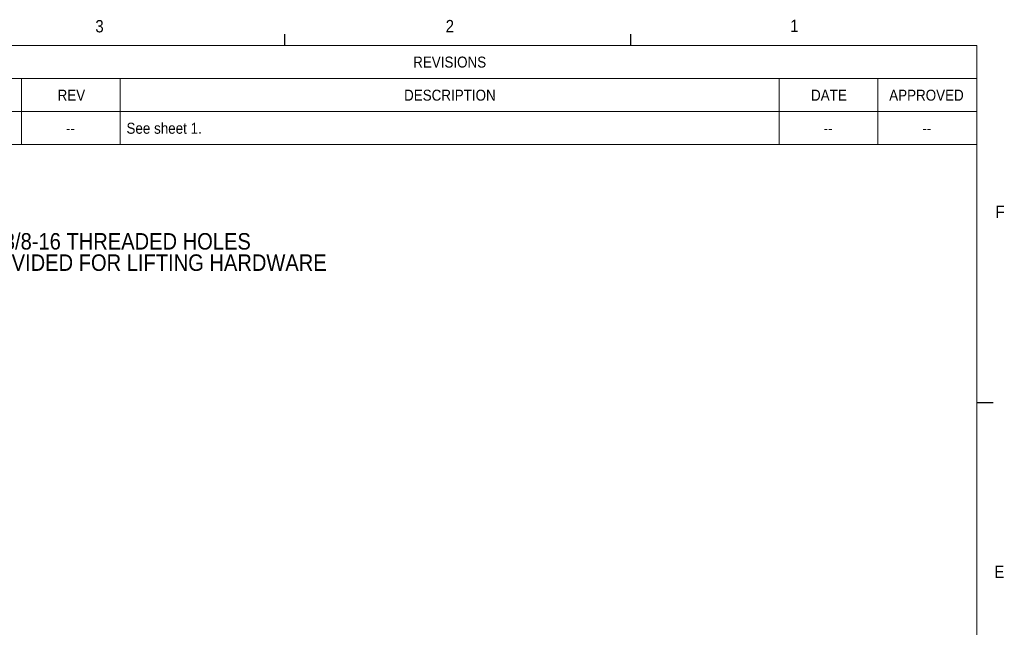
# Paper-space layout '3' of a CAD drawing. Header units: inches. Extents: x 1 to 109, y 1 to 85.
# Tile 109 of 109: x 71 to 109, y 61 to 84. Entities that reach past the tile are written whole.
import ezdxf

# ---------------------------------------------------------------- set-up
doc = ezdxf.new("R2010")
doc.units = ezdxf.units.IN
doc.header["$MEASUREMENT"] = 0
doc.layers.add('FORMAT', color=7, linetype='Continuous')
doc.styles.add('SLDTEXTSTYLE0', font='GOTHIC.TTF', dxfattribs={"width": 0.913})

# ---------------------------------------------------------------- blocks, each defined once
blk = doc.blocks.new('SW_TABLEANNOTATION_2')
at = {"color": 0, "linetype": 'Continuous', "lineweight": 0, "ltscale": 5}
for p, q in [((40, 0), (0, 0)), ((40, -3.765), (40, 0)), ((0, -1.255), (40, -1.255)), ((3.75, -1.255), (3.75, -2.51)), ((7.5, -1.255), (7.5, -2.51)), ((32.5, -1.255), (32.5, -2.51)), ((36.25, -1.255), (36.25, -2.51)), ((0, -2.51), (40, -2.51)), ((3.75, -2.51), (3.75, -3.765)), ((7.5, -2.51), (7.5, -3.765)), ((32.5, -2.51), (32.5, -3.765)), ((36.25, -2.51), (36.25, -3.765)), ((0, -3.765), (40, -3.765))]:
    blk.add_line(p, q, dxfattribs=at)
at = {"color": 0, "linetype": 'Continuous', "lineweight": 0, "ltscale": 5, "attachment_point": 1, "style": 'SLDTEXTSTYLE0'}
for s, insert, char_height in [('REVISIONS', (18.617, -0.426), 0.4167), ('REV', (5.125, -1.681), 0.4167), ('DESCRIPTION', (18.273, -1.681), 0.41667), ('DATE', (33.714, -1.681), 0.4167), ('APPROVED', (36.681, -1.681), 0.4167), (' See sheet 1.', (7.598, -2.936), 0.41667), ('--', (5.441, -2.936), 0.4167), ('--', (34.191, -2.936), 0.4167), ('--', (37.941, -2.936), 0.4167)]:
    blk.add_mtext(s, dxfattribs=dict(at, insert=insert, char_height=char_height))
blk = doc.blocks.new('SW_NOTE_30')
at = {"color": 0, "linetype": 'Continuous', "lineweight": 0, "ltscale": 5, "char_height": 0.625, "attachment_point": 1, "style": 'SLDTEXTSTYLE0'}
for s, insert in [('4 X 3/8-16 THREADED HOLES', (0.1, 0.467)), ('PROVIDED FOR LIFTING HARDWARE', (0.1, -0.341))]:
    blk.add_mtext(s, dxfattribs=dict(at, insert=insert))

psp = doc.layouts.new('3')

# ---------------------------------------------------------------- linework, layer by layer
at = {"layer": 'FORMAT', "ltscale": 5}
for p, q in [((81.3644, 83.303), (81.3644, 83.727)), ((94.4894, 83.303), (94.4894, 83.727)), ((107.6144, 69.758), (108.2394, 69.758))]:
    psp.add_line(p, q, dxfattribs=at)
at = {"layer": 'FORMAT', "lineweight": 0, "ltscale": 5}
for p in [(2.6144, 83.303), (107.6144, 2.053)]:
    psp.add_line(p, (107.6144, 83.303), dxfattribs=at)

# ---------------------------------------------------------------- block references
at = {"color": 7, "linetype": 'Continuous', "lineweight": 0, "ltscale": 5}
psp.add_blockref('SW_TABLEANNOTATION_2', (67.6144, 83.303), dxfattribs=at)
at = {"color": 1, "linetype": 'Continuous', "lineweight": 0, "ltscale": 5}
psp.add_blockref('SW_NOTE_30', (69.2425, 75.7169), dxfattribs=at)

# ---------------------------------------------------------------- texts
at = {"layer": 'FORMAT', "color": 7, "ltscale": 5, "char_height": 0.4688, "attachment_point": 1, "style": 'SLDTEXTSTYLE0'}
for s, insert in [('3', (74.1707, 84.2627)), ('2', (87.4642, 84.2673)), ('1', (100.5357, 84.276)), ('F', (108.3277, 77.2269)), ('E', (108.2844, 63.5754))]:
    psp.add_mtext(s, dxfattribs=dict(at, insert=insert))

doc.saveas('drawing.dxf')
